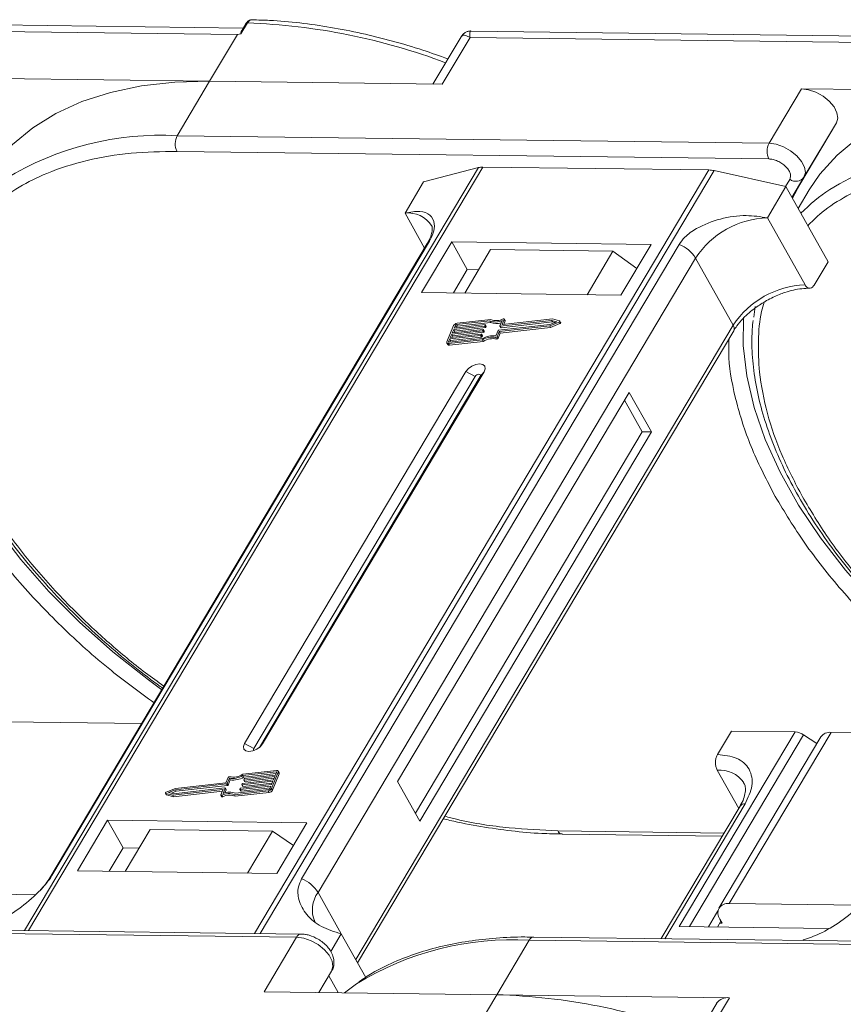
# Model space of a CAD drawing. Header units: millimetres. Extents: x -1595 to 486, y -108 to 1350.
# Tile 38 of 52: x -127 to -73, y 1064 to 1128. Entities that reach past the tile are written whole.
import ezdxf

# ---------------------------------------------------------------- set-up
doc = ezdxf.new("R2010")
doc.units = ezdxf.units.MM

msp = doc.modelspace()

# ---------------------------------------------------------------- linework, layer by layer
at = {"color": 7, "linetype": 'Continuous', "lineweight": 15}
for p, q in [((-151.251, 1127.665), (-112.719, 1127.169)), ((-112.348, 1127.587), (-151.179, 1128.087)), ((-112.058, 1127.926), (-112.488, 1127.203)), ((-112.176, 1127.875), (-112.437, 1127.436)), ((-112.719, 1127.169), (-114.528, 1124.127)), ((-112.488, 1127.203), (-112.719, 1127.169)), ((-98.161, 1127.023), (-99.995, 1123.94)), ((-99.384, 1123.932), (-97.575, 1126.974)), ((-97.575, 1126.974), (-59.042, 1126.478)), ((-58.671, 1126.896), (-97.502, 1127.396)), ((-114.528, 1124.127), (-129.673, 1124.322)), ((-116.639, 1120.578), (-114.528, 1124.127)), ((-114.528, 1124.127), (-99.384, 1123.932)), ((-75.996, 1123.631), (-78.107, 1120.082)), ((-60.852, 1123.436), (-75.996, 1123.631)), ((-73.723, 1121.421), (-76.109, 1117.408)), ((-75.834, 1117.872), (-73.723, 1121.421)), ((-78.107, 1120.082), (-116.639, 1120.578)), ((-116.652, 1119.556), (-78.12, 1119.06)), ((-97.035, 1118.5), (-126.592, 1068.806)), ((-126.321, 1068.803), (-96.743, 1118.533)), ((-82.021, 1118.344), (-111.599, 1068.613)), ((-111.243, 1068.608), (-81.686, 1118.303)), ((-100.602, 1117.561), (-97.035, 1118.5)), ((-96.743, 1118.533), (-82.021, 1118.344)), ((-81.686, 1118.303), (-77.008, 1117.257)), ((-101.808, 1115.533), (-100.602, 1117.561)), ((-76.756, 1117.734), (-77.036, 1117.264)), ((-76.616, 1116.557), (-75.834, 1117.872)), ((-76.615, 1116.557), (-76.109, 1117.408)), ((-76.109, 1117.408), (-76.588, 1116.508)), ((-78.214, 1115.229), (-77.008, 1117.257)), ((-77.008, 1117.257), (-74.268, 1112.368)), ((-75.487, 1117.04), (-76.208, 1115.829)), ((-101.808, 1115.533), (-100.533, 1113.258)), ((-75.763, 1110.855), (-78.214, 1115.229)), ((-100.357, 1113.555), (-124.934, 1072.233)), ((-124.792, 1072.386), (-100.215, 1113.708)), ((-83.964, 1113.499), (-108.541, 1072.177)), ((-98.765, 1113.655), (-100.725, 1110.359)), ((-85.788, 1113.488), (-98.765, 1113.655)), ((-98.765, 1113.655), (-97.756, 1111.853)), ((-87.748, 1110.192), (-85.788, 1113.488)), ((-96.234, 1113.162), (-97.923, 1110.323)), ((-88.271, 1113.06), (-96.234, 1113.162)), ((-89.96, 1110.221), (-88.271, 1113.06)), ((-88.271, 1113.06), (-86.712, 1111.934)), ((-107.471, 1071.286), (-82.894, 1112.607)), ((-80.443, 1108.233), (-82.894, 1112.607)), ((-75.173, 1110.847), (-74.268, 1112.368)), ((-97.756, 1111.853), (-98.66, 1110.333)), ((-97.019, 1111.844), (-97.756, 1111.853)), ((-100.725, 1110.359), (-87.748, 1110.192)), ((-79.019, 1109.458), (-79.106, 1108.747)), ((-96.294, 1108.514), (-98.459, 1108.269)), ((-96.223, 1108.606), (-98.422, 1108.357)), ((-98.401, 1108.166), (-96.237, 1108.411)), ((-96.237, 1108.411), (-96.294, 1108.514)), ((-95.627, 1108.189), (-95.486, 1108.53)), ((-92.267, 1108.547), (-95.608, 1108.17)), ((-95.55, 1108.067), (-92.21, 1108.445)), ((-95.348, 1108.61), (-95.479, 1108.29)), ((-92.209, 1108.638), (-95.461, 1108.271)), ((-95.384, 1108.279), (-95.29, 1108.507)), ((-95.29, 1108.532), (-95.348, 1108.634)), ((-95.348, 1108.61), (-95.29, 1108.507)), ((-92.39, 1108.196), (-91.784, 1108.437)), ((-92.377, 1108.282), (-91.931, 1108.459)), ((-92.333, 1108.093), (-91.726, 1108.334)), ((-91.931, 1108.459), (-92.267, 1108.547)), ((-92.21, 1108.445), (-92.267, 1108.547)), ((-92.21, 1108.445), (-92.064, 1108.406)), ((-91.75, 1108.518), (-92.209, 1108.638)), ((-91.784, 1108.437), (-91.726, 1108.334)), ((-91.676, 1108.403), (-91.733, 1108.506)), ((-80.443, 1108.233), (-105.02, 1066.911)), ((-104.9, 1066.698), (-80.412, 1107.871)), ((-98.643, 1108.206), (-99.08, 1107.145)), ((-96.759, 1107.871), (-98.769, 1107.644)), ((-98.732, 1107.732), (-96.722, 1107.959)), ((-98.641, 1107.953), (-98.732, 1107.732)), ((-98.711, 1107.541), (-96.701, 1107.768)), ((-96.632, 1108.18), (-98.641, 1107.953)), ((-98.584, 1107.85), (-98.641, 1107.953)), ((-98.627, 1107.744), (-98.584, 1107.85)), ((-98.605, 1108.042), (-96.595, 1108.269)), ((-98.532, 1108.218), (-98.605, 1108.042)), ((-98.584, 1107.85), (-96.574, 1108.077)), ((-98.475, 1108.115), (-98.532, 1108.218)), ((-98.5, 1108.053), (-98.475, 1108.115)), ((-98.459, 1108.269), (-98.401, 1108.166)), ((-96.701, 1107.768), (-96.759, 1107.871)), ((-96.704, 1107.94), (-96.722, 1107.896)), ((-96.664, 1107.793), (-96.722, 1107.896)), ((-96.646, 1107.85), (-96.704, 1107.953)), ((-96.646, 1107.837), (-96.704, 1107.94)), ((-96.664, 1107.793), (-96.646, 1107.837)), ((-96.574, 1108.077), (-96.632, 1108.18)), ((-96.577, 1108.25), (-96.595, 1108.206)), ((-96.537, 1108.103), (-96.595, 1108.206)), ((-96.519, 1108.159), (-96.577, 1108.262)), ((-96.519, 1108.147), (-96.577, 1108.25)), ((-96.537, 1108.103), (-96.519, 1108.147)), ((-95.894, 1107.537), (-95.754, 1107.879)), ((-95.811, 1107.483), (-95.67, 1107.825)), ((-95.753, 1107.38), (-95.613, 1107.722)), ((-95.717, 1107.904), (-92.377, 1108.282)), ((-95.67, 1107.825), (-92.39, 1108.196)), ((-95.613, 1107.722), (-95.67, 1107.825)), ((-95.627, 1108.176), (-95.569, 1108.073)), ((-95.613, 1107.722), (-92.333, 1108.093)), ((-95.55, 1108.067), (-95.608, 1108.17)), ((-95.469, 1108.271), (-95.479, 1108.29)), ((-92.333, 1108.093), (-92.39, 1108.196)), ((-99.08, 1107.07), (-99.022, 1106.967)), ((-98.896, 1107.334), (-98.969, 1107.157)), ((-98.969, 1107.157), (-98.947, 1107.119)), ((-98.968, 1107.031), (-96.769, 1107.279)), ((-98.91, 1106.928), (-98.968, 1107.031)), ((-98.931, 1107.119), (-96.767, 1107.364)), ((-98.91, 1106.928), (-96.711, 1107.176)), ((-96.886, 1107.561), (-98.896, 1107.334)), ((-98.838, 1107.231), (-98.896, 1107.334)), ((-98.882, 1107.125), (-98.838, 1107.231)), ((-98.86, 1107.422), (-96.85, 1107.65)), ((-98.769, 1107.644), (-98.86, 1107.422)), ((-98.838, 1107.231), (-96.828, 1107.458)), ((-98.711, 1107.541), (-98.769, 1107.644)), ((-98.755, 1107.434), (-98.711, 1107.541)), ((-96.828, 1107.458), (-96.886, 1107.561)), ((-96.831, 1107.631), (-96.849, 1107.587)), ((-96.792, 1107.484), (-96.849, 1107.587)), ((-96.773, 1107.54), (-96.831, 1107.643)), ((-96.773, 1107.528), (-96.831, 1107.631)), ((-96.792, 1107.484), (-96.773, 1107.528)), ((-96.711, 1107.176), (-96.769, 1107.279)), ((-95.907, 1107.434), (-95.849, 1107.331)), ((-95.753, 1107.38), (-95.811, 1107.483)), ((-97.842, 1105.213), (-112.257, 1080.977)), ((-111.077, 1080.962), (-96.662, 1105.198)), ((-97.842, 1105.213), (-97.247, 1104.899)), ((-96.662, 1105.198), (-96.911, 1104.895)), ((-97.247, 1104.899), (-111.662, 1080.663)), ((-111.285, 1080.727), (-96.911, 1104.895)), ((-87.211, 1103.85), (-102.289, 1078.499)), ((-85.769, 1101.277), (-87.211, 1103.85)), ((-86.359, 1101.284), (-87.512, 1103.343)), ((-101.135, 1076.44), (-86.359, 1101.284)), ((-100.847, 1075.925), (-85.769, 1101.277)), ((-85.769, 1101.277), (-86.359, 1101.284)), ((-118.955, 1082.285), (-127.75, 1082.398)), ((-76.414, 1081.737), (-83.953, 1069.062)), ((-83.287, 1069.054), (-75.857, 1081.546)), ((-81.466, 1080.27), (-80.562, 1081.791)), ((-74.738, 1081.417), (-81.372, 1070.262)), ((-80.707, 1070.553), (-74.073, 1081.707)), ((-80.562, 1081.791), (-76.414, 1081.737)), ((-75.001, 1080.975), (-75.857, 1081.546)), ((-65.278, 1081.594), (-74.073, 1081.707)), ((-111.662, 1080.663), (-112.257, 1080.977)), ((-111.077, 1080.962), (-111.23, 1080.775)), ((-110.207, 1079.137), (-112.372, 1078.892)), ((-112.314, 1078.789), (-112.372, 1078.892)), ((-110.171, 1079.225), (-112.37, 1078.976)), ((-112.314, 1078.789), (-110.199, 1079.028)), ((-110.279, 1078.833), (-112.289, 1078.606)), ((-112.253, 1078.695), (-110.243, 1078.922)), ((-110.495, 1078.05), (-110.059, 1079.111)), ((-110.438, 1077.947), (-110.002, 1079.008)), ((-110.37, 1078.612), (-110.279, 1078.833)), ((-110.243, 1078.922), (-110.17, 1079.099)), ((-110.177, 1079.082), (-110.207, 1079.137)), ((-110.001, 1079.083), (-110.059, 1079.186)), ((-110.059, 1079.111), (-110.002, 1079.008)), ((-81.479, 1079.248), (-80.085, 1076.76)), ((-113.422, 1078.352), (-116.762, 1077.974)), ((-113.468, 1078.431), (-116.748, 1078.06)), ((-116.704, 1077.871), (-113.364, 1078.249)), ((-113.328, 1078.773), (-113.468, 1078.431)), ((-113.364, 1078.249), (-113.422, 1078.352)), ((-113.244, 1078.719), (-113.385, 1078.377)), ((-113.327, 1078.274), (-113.385, 1078.377)), ((-113.327, 1078.274), (-113.187, 1078.616)), ((-113.187, 1078.616), (-113.244, 1078.719)), ((-110.534, 1078.214), (-112.544, 1077.987)), ((-112.507, 1078.076), (-110.497, 1078.303)), ((-112.435, 1078.316), (-112.417, 1078.36)), ((-112.435, 1078.303), (-112.377, 1078.2)), ((-110.406, 1078.524), (-112.416, 1078.297)), ((-112.359, 1078.194), (-112.416, 1078.297)), ((-112.38, 1078.385), (-110.37, 1078.612)), ((-112.359, 1078.194), (-110.454, 1078.409)), ((-112.308, 1078.625), (-112.29, 1078.669)), ((-112.308, 1078.613), (-112.25, 1078.51)), ((-112.231, 1078.503), (-112.289, 1078.606)), ((-112.231, 1078.503), (-110.326, 1078.719)), ((-110.606, 1078.038), (-110.534, 1078.214)), ((-110.497, 1078.303), (-110.406, 1078.524)), ((-102.289, 1078.499), (-100.847, 1075.925)), ((-117.405, 1077.75), (-117.348, 1077.647)), ((-117.388, 1077.738), (-116.93, 1077.617)), ((-117.331, 1077.635), (-117.388, 1077.738)), ((-116.748, 1078.06), (-117.355, 1077.819)), ((-117.331, 1077.635), (-116.872, 1077.514)), ((-116.762, 1077.974), (-117.208, 1077.797)), ((-117.208, 1077.797), (-116.871, 1077.708)), ((-117.017, 1077.747), (-116.704, 1077.871)), ((-116.93, 1077.617), (-113.678, 1077.985)), ((-116.872, 1077.514), (-116.93, 1077.617)), ((-116.872, 1077.514), (-113.697, 1077.874)), ((-116.871, 1077.708), (-113.531, 1078.086)), ((-116.704, 1077.871), (-116.762, 1077.974)), ((-113.791, 1077.646), (-113.659, 1077.966)), ((-113.791, 1077.621), (-113.733, 1077.519)), ((-113.67, 1077.512), (-113.728, 1077.615)), ((-113.663, 1077.958), (-113.678, 1077.985)), ((-113.512, 1078.067), (-113.652, 1077.725)), ((-113.537, 1077.763), (-113.454, 1077.964)), ((-113.454, 1077.977), (-113.512, 1078.08)), ((-113.512, 1078.067), (-113.454, 1077.964)), ((-112.915, 1077.65), (-110.716, 1077.899)), ((-112.915, 1077.65), (-112.858, 1077.547)), ((-112.858, 1077.547), (-110.659, 1077.796)), ((-112.844, 1077.742), (-110.68, 1077.987)), ((-112.562, 1078.006), (-112.544, 1078.05)), ((-112.562, 1077.994), (-112.505, 1077.891)), ((-112.486, 1077.884), (-112.544, 1077.987)), ((-112.486, 1077.884), (-110.581, 1078.1)), ((-110.716, 1077.899), (-110.659, 1077.796)), ((-110.438, 1077.947), (-110.495, 1078.05)), ((-79.997, 1076.908), (-85.133, 1068.272)), ((-84.889, 1068.269), (-79.664, 1077.053)), ((-121.171, 1075.983), (-123.131, 1072.688)), ((-108.194, 1075.816), (-121.171, 1075.983)), ((-120.161, 1074.182), (-121.171, 1075.983)), ((-110.154, 1072.521), (-108.194, 1075.816)), ((-118.406, 1075.386), (-120.034, 1072.648)), ((-118.406, 1075.386), (-110.443, 1075.283)), ((-112.071, 1072.545), (-110.443, 1075.283)), ((-110.443, 1075.283), (-109.074, 1074.336)), ((-81.04, 1075.154), (-91.854, 1075.293)), ((-91.562, 1075.078), (-81.165, 1074.944)), ((-120.161, 1074.182), (-121.066, 1072.661)), ((-119.129, 1074.169), (-120.161, 1074.182)), ((-123.131, 1072.688), (-110.154, 1072.521)), ((-125.857, 1071.134), (-134.384, 1071.244)), ((-107.471, 1071.286), (-105.957, 1068.584)), ((-72.18, 1070.443), (-80.707, 1070.553)), ((-81.438, 1070.074), (-82.054, 1069.038)), ((-81.238, 1069.41), (-81.464, 1069.03)), ((-81.166, 1069.282), (-81.314, 1069.284)), ((-81.31, 1069.539), (-81.166, 1069.282)), ((-147.398, 1068.862), (-108.866, 1068.366)), ((-108.568, 1068.574), (-147.1, 1069.07)), ((-105.957, 1068.584), (-106.642, 1067.433)), ((-105.957, 1068.584), (-104.369, 1065.749)), ((-83.953, 1069.062), (-74.239, 1068.937)), ((-108.866, 1068.366), (-110.977, 1064.817)), ((-95.832, 1064.622), (-93.721, 1068.171)), ((-93.721, 1068.171), (-55.189, 1067.675)), ((-54.891, 1067.883), (-93.424, 1068.379)), ((-75.9, 1068.154), (-75.875, 1068.197)), ((-106.592, 1066.156), (-107.416, 1064.771)), ((-107.416, 1064.771), (-106.592, 1066.156)), ((-106.771, 1065.856), (-106.155, 1064.755)), ((-110.977, 1064.817), (-95.832, 1064.622)), ((-95.832, 1064.622), (-97.641, 1061.58)), ((-80.687, 1064.427), (-95.832, 1064.622)), ((-81.519, 1064.064), (-83.574, 1060.609)), ((-82.497, 1061.385), (-80.687, 1064.427))]:
    msp.add_line(p, q, dxfattribs=at)
at = {"color": 7, "linetype": 'Continuous', "lineweight": 15, "flags": 128}
for points in [[(-114.528, 1124.127), (-116.804, 1124.065), (-118.959, 1123.822), (-120.976, 1123.399), (-122.839, 1122.8), (-124.533, 1122.029), (-126.044, 1121.092), (-127.36, 1119.998), (-128.471, 1118.755), (-129.164, 1117.731)], [(-73.723, 1121.421), (-73.635, 1121.721), (-73.689, 1122.074), (-73.879, 1122.451), (-74.189, 1122.819), (-74.593, 1123.146), (-75.056, 1123.403), (-75.537, 1123.57), (-75.996, 1123.631)], [(-60.852, 1123.436), (-63.127, 1123.375), (-65.282, 1123.132), (-67.299, 1122.709), (-69.162, 1122.109), (-70.856, 1121.338), (-72.367, 1120.402), (-73.684, 1119.307), (-74.795, 1118.064), (-75.487, 1117.04)], [(-75.834, 1117.872), (-75.746, 1118.172), (-75.799, 1118.525), (-75.989, 1118.902), (-76.3, 1119.27), (-76.704, 1119.597), (-77.166, 1119.854), (-77.648, 1120.021), (-78.107, 1120.082)], [(-100.357, 1113.555), (-100.298, 1113.634), (-100.215, 1113.708)], [(-117.647, 1084.485), (-118.515, 1085.123), (-120.825, 1086.958), (-122.991, 1088.887), (-124.994, 1090.894), (-126.818, 1092.96), (-128.447, 1095.069), (-129.867, 1097.202), (-131.066, 1099.341), (-132.033, 1101.469), (-132.761, 1103.566), (-133.243, 1105.615), (-133.475, 1107.599), (-133.46, 1109.433)], [(-95.411, 1108.641), (-95.396, 1108.646), (-95.382, 1108.648), (-95.369, 1108.647), (-95.358, 1108.644), (-95.351, 1108.638), (-95.346, 1108.63), (-95.345, 1108.62), (-95.348, 1108.61)], [(-91.75, 1108.518), (-91.739, 1108.513), (-91.732, 1108.505), (-91.73, 1108.494), (-91.733, 1108.481), (-91.741, 1108.468), (-91.753, 1108.456), (-91.767, 1108.445), (-91.784, 1108.437)], [(-91.726, 1108.334), (-91.71, 1108.342), (-91.695, 1108.353), (-91.683, 1108.365), (-91.676, 1108.378), (-91.673, 1108.391), (-91.675, 1108.402), (-91.676, 1108.403)], [(-63.97, 1083.794), (-64.838, 1084.432), (-67.148, 1086.267), (-69.314, 1088.197), (-71.317, 1090.203), (-73.141, 1092.269), (-74.77, 1094.378), (-76.19, 1096.511), (-77.389, 1098.651), (-78.356, 1100.778), (-79.084, 1102.875), (-79.566, 1104.924), (-79.798, 1106.908), (-79.783, 1108.742)], [(-96.722, 1107.959), (-96.717, 1107.959), (-96.712, 1107.959), (-96.709, 1107.957), (-96.705, 1107.955), (-96.703, 1107.952), (-96.702, 1107.949), (-96.703, 1107.945), (-96.704, 1107.94)], [(-96.595, 1108.269), (-96.59, 1108.269), (-96.585, 1108.268), (-96.581, 1108.267), (-96.578, 1108.265), (-96.576, 1108.262), (-96.575, 1108.258), (-96.575, 1108.254), (-96.577, 1108.25)], [(-95.608, 1108.17), (-95.613, 1108.169), (-95.618, 1108.17), (-95.622, 1108.172), (-95.625, 1108.174), (-95.627, 1108.177), (-95.628, 1108.18), (-95.628, 1108.184), (-95.627, 1108.189)], [(-95.479, 1108.29), (-95.481, 1108.285), (-95.481, 1108.281), (-95.48, 1108.278), (-95.478, 1108.275), (-95.475, 1108.273), (-95.471, 1108.271), (-95.466, 1108.27), (-95.461, 1108.271)], [(-98.968, 1107.031), (-98.999, 1107.03), (-99.027, 1107.034), (-99.051, 1107.043), (-99.069, 1107.056), (-99.082, 1107.074), (-99.088, 1107.095), (-99.087, 1107.119), (-99.08, 1107.145)], [(-98.969, 1107.157), (-98.971, 1107.149), (-98.971, 1107.141), (-98.969, 1107.134), (-98.965, 1107.128), (-98.959, 1107.123), (-98.951, 1107.12), (-98.942, 1107.119), (-98.931, 1107.119)], [(-96.85, 1107.65), (-96.844, 1107.65), (-96.84, 1107.649), (-96.836, 1107.648), (-96.833, 1107.645), (-96.831, 1107.643), (-96.83, 1107.639), (-96.83, 1107.635), (-96.831, 1107.631)], [(-96.662, 1105.198), (-96.592, 1105.393), (-96.622, 1105.559), (-96.748, 1105.671), (-96.951, 1105.713), (-97.199, 1105.677), (-97.456, 1105.57), (-97.682, 1105.407), (-97.842, 1105.213)], [(-96.911, 1104.895), (-96.891, 1104.95), (-96.899, 1104.998), (-96.935, 1105.03), (-96.993, 1105.041), (-97.064, 1105.031), (-97.137, 1105.001), (-97.201, 1104.954), (-97.247, 1104.899)], [(-112.257, 1080.977), (-112.327, 1080.783), (-112.297, 1080.617), (-112.171, 1080.504), (-111.968, 1080.463), (-111.72, 1080.499), (-111.463, 1080.606), (-111.237, 1080.769), (-111.077, 1080.962)], [(-111.662, 1080.663), (-111.682, 1080.608), (-111.673, 1080.56), (-111.637, 1080.528), (-111.634, 1080.527)], [(-110.17, 1079.099), (-110.168, 1079.107), (-110.167, 1079.115), (-110.169, 1079.122), (-110.173, 1079.128), (-110.18, 1079.133), (-110.188, 1079.136), (-110.197, 1079.137), (-110.207, 1079.137)], [(-110.171, 1079.225), (-110.14, 1079.226), (-110.112, 1079.222), (-110.088, 1079.213), (-110.069, 1079.2), (-110.057, 1079.182), (-110.051, 1079.161), (-110.052, 1079.137), (-110.059, 1079.111)], [(-112.416, 1078.297), (-112.422, 1078.296), (-112.426, 1078.297), (-112.43, 1078.299), (-112.433, 1078.301), (-112.435, 1078.304), (-112.436, 1078.307), (-112.436, 1078.311), (-112.435, 1078.316)], [(-112.289, 1078.606), (-112.294, 1078.606), (-112.299, 1078.607), (-112.303, 1078.608), (-112.306, 1078.61), (-112.308, 1078.613), (-112.309, 1078.617), (-112.309, 1078.621), (-112.308, 1078.625)], [(-117.388, 1077.738), (-117.399, 1077.743), (-117.406, 1077.751), (-117.408, 1077.762), (-117.405, 1077.775), (-117.398, 1077.788), (-117.386, 1077.8), (-117.371, 1077.811), (-117.355, 1077.819)], [(-117.348, 1077.647), (-117.342, 1077.64), (-117.331, 1077.635)], [(-113.728, 1077.615), (-113.742, 1077.61), (-113.757, 1077.608), (-113.77, 1077.609), (-113.78, 1077.612), (-113.788, 1077.618), (-113.793, 1077.626), (-113.794, 1077.635), (-113.791, 1077.646)], [(-113.659, 1077.966), (-113.658, 1077.971), (-113.658, 1077.975), (-113.659, 1077.978), (-113.661, 1077.981), (-113.664, 1077.983), (-113.668, 1077.985), (-113.673, 1077.985), (-113.678, 1077.985)], [(-113.531, 1078.086), (-113.525, 1078.086), (-113.521, 1078.086), (-113.517, 1078.084), (-113.514, 1078.082), (-113.512, 1078.079), (-113.511, 1078.075), (-113.511, 1078.072), (-113.512, 1078.067)], [(-112.544, 1077.987), (-112.549, 1077.987), (-112.553, 1077.988), (-112.557, 1077.989), (-112.56, 1077.991), (-112.563, 1077.994), (-112.564, 1077.998), (-112.563, 1078.002), (-112.562, 1078.006)], [(-113.733, 1077.519), (-113.73, 1077.515), (-113.723, 1077.509), (-113.712, 1077.506), (-113.699, 1077.505), (-113.685, 1077.507), (-113.67, 1077.512)], [(-91.562, 1075.078), (-91.562, 1075.078), (-91.571, 1075.078)], [(-124.935, 1072.23), (-124.875, 1072.312), (-124.792, 1072.386)], [(-108.866, 1068.366), (-108.407, 1068.305), (-107.925, 1068.139), (-107.462, 1067.881), (-107.058, 1067.554), (-106.748, 1067.187), (-106.558, 1066.81), (-106.505, 1066.456), (-106.592, 1066.156)], [(-93.424, 1068.379), (-93.424, 1068.379), (-93.415, 1068.379)], [(-105.748, 1064.75), (-105.237, 1065.137), (-104.967, 1065.326)]]:
    msp.add_lwpolyline(points, dxfattribs=at)
at = {"color": 7, "linetype": 'Continuous', "lineweight": 15}
for centre, radius, start, end in [((-112.075, 1127.801), 0.126, 82.49156, 144.10364), ((-113.586, 1086.983), 40.971, 69.39348, 87.86352), ((-117.696, 1101.089), 19.517, 86.89523, 121.269), ((-115.66, 1120.054), 1.11, 151.86538, 206.65442), ((-77.128, 1119.558), 1.11, 151.86538, 206.65442), ((-64.02, 1100.398), 19.517, 86.89523, 121.269), ((-96.767, 1117.435), 1.098, 88.72031, 104.14409), ((-82.052, 1116.706), 1.638, 77.08998, 88.8989), ((-76.365, 1118.274), 0.666, 234.0762, 322.90297), ((-67.518, 1107.153), 11.94, 123.74678, 135.50714), ((-101.601, 1113.727), 1.817, 33.1952, 96.53301), ((-78.024, 1109.402), 5.83, 91.86957, 146.65022), ((-84.773, 1111.439), 2.213, 31.86898, 68.55124), ((-75.573, 1105.027), 5.83, 91.86957, 146.65022), ((-98.39, 1108.073), 0.287, 96.59253, 152.29321), ((-95.91, 1109.482), 1.042, 248.35959, 294.01857), ((-95.863, 1109.329), 0.991, 247.84687, 288.77105), ((-95.853, 1109.474), 0.943, 246.89164, 297.97103), ((-95.315, 1108.519), 0.0276, 333.09852, 26.5741), ((-98.448, 1108.174), 0.0955, 96.59253, 152.29321), ((-98.39, 1108.071), 0.0955, 96.59253, 152.29321), ((-96.764, 1107.918), 0.0478, 276.59253, 332.29321), ((-96.707, 1107.815), 0.0478, 276.59253, 332.29321), ((-96.658, 1107.844), 0.0138, 333.02121, 26.65141), ((-96.637, 1108.228), 0.0478, 276.59253, 332.29321), ((-96.579, 1108.125), 0.0478, 276.59253, 332.29321), ((-96.531, 1108.153), 0.0138, 333.02121, 26.65141), ((-95.712, 1107.857), 0.0478, 96.59253, 152.29321), ((-95.555, 1108.085), 0.0183, 217.91724, 283.38081), ((-80.721, 1108.026), 0.346, 333.31625, 36.51573), ((-96.891, 1107.609), 0.0478, 276.59253, 332.29321), ((-96.834, 1107.506), 0.0478, 276.59253, 332.29321), ((-96.786, 1107.534), 0.0138, 333.02121, 26.65141), ((-96.146, 1106.293), 1.167, 78.13867, 122.23452), ((-96.077, 1106.175), 1.375, 82.36132, 120.10827), ((-96.089, 1106.19), 1.167, 78.13867, 122.23452), ((-95.892, 1107.523), 0.0903, 260.49805, 333.59787), ((-95.834, 1107.42), 0.0903, 260.49805, 333.59787), ((-98.935, 1107.035), 0.11, 217.91724, 283.38081), ((-76.469, 1080.669), 1.07, 55.09609, 87.03844), ((-74.154, 1080.985), 0.727, 83.64232, 143.56702), ((-113.247, 1078.733), 0.0903, 80.49805, 153.59787), ((-113.062, 1080.081), 1.375, 262.36132, 300.10827), ((-112.992, 1079.963), 1.167, 258.13867, 302.23452), ((-110.075, 1079.046), 0.0826, 333.02121, 26.65141), ((-81.317, 1077.345), 1.91, 35.13686, 94.86934), ((-113.427, 1078.399), 0.0478, 276.59253, 332.29321), ((-113.369, 1078.296), 0.0478, 276.59253, 332.29321), ((-113.004, 1079.978), 1.375, 262.36132, 300.10827), ((-112.374, 1078.338), 0.0478, 96.59253, 152.29321), ((-112.363, 1078.211), 0.0183, 217.91724, 283.38081), ((-112.247, 1078.647), 0.0478, 96.59253, 152.29321), ((-112.236, 1078.521), 0.0183, 217.91724, 283.38081), ((-113.285, 1076.782), 0.943, 66.89164, 117.97103), ((-113.228, 1076.679), 0.943, 66.89164, 117.97103), ((-113.228, 1076.774), 1.042, 68.35959, 114.01857), ((-113.467, 1077.971), 0.0138, 333.02121, 26.65141), ((-112.502, 1078.028), 0.0478, 96.59253, 152.29321), ((-112.49, 1077.902), 0.0183, 217.91724, 283.38081), ((-110.749, 1078.183), 0.287, 276.59253, 332.29321), ((-110.691, 1078.082), 0.0955, 276.59253, 332.29321), ((-110.691, 1078.08), 0.287, 276.59253, 332.29321), ((-79.705, 1076.692), 0.363, 83.64232, 143.56702), ((-91.519, 1075.442), 0.367, 203.79329, 261.81678), ((-109.35, 1070.117), 2.213, 31.86898, 68.55124), ((-105.933, 1070.154), 1.909, 143.64522, 203.44279), ((-80.816, 1069.932), 0.631, 80.05661, 218.47393), ((-108.548, 1068.229), 0.346, 93.05406, 156.53827), ((-94.783, 1048.722), 19.479, 86.87659, 121.52214), ((-93.392, 1068.017), 0.363, 94.95278, 154.87747), ((-97.096, 1023.894), 40.748, 69.35834, 88.22275), ((-80.798, 1063.546), 0.888, 82.87283, 144.3365)]:
    msp.add_arc(centre, radius, start, end, dxfattribs=at)
for points, knots in [([(-111.759, 1128.134), (-111.799, 1128.131), (-111.879, 1128.125), (-111.994, 1128.071), (-112.098, 1127.989), (-112.151, 1127.913), (-112.176, 1127.875)], [0, 0, 0, 0, 0.254858, 0.509073, 0.758744, 1, 1, 1, 1]), ([(-111.751, 1128.13), (-111.768, 1128.131), (-111.836, 1128.135), (-111.949, 1128.078), (-112.024, 1127.974), (-112.058, 1127.926)], [0, 0, 0, 0, 0.1530543, 0.607068, 1, 1, 1, 1]), ([(-99.018, 1125.582), (-99.559, 1125.775), (-100.764, 1126.204), (-102.643, 1126.757), (-104.652, 1127.259), (-106.666, 1127.656), (-108.664, 1127.938), (-110.368, 1128.098), (-111.377, 1128.113), (-111.752, 1128.119)], [0, 0, 0, 0, 0.123694, 0.275342, 0.43003, 0.586973, 0.745611, 0.905547, 1, 1, 1, 1]), ([(-112.488, 1127.203), (-112.489, 1127.203), (-112.491, 1127.203), (-112.493, 1127.204), (-112.497, 1127.208), (-112.5, 1127.228), (-112.487, 1127.313), (-112.478, 1127.397), (-112.437, 1127.435), (-112.436, 1127.436)], [0, 0, 0, 0, 0.007214, 0.014412, 0.026801, 0.065603, 0.248401, 0.979877, 1, 1, 1, 1]), ([(-97.505, 1127.396), (-97.56, 1127.393), (-97.678, 1127.387), (-97.858, 1127.321), (-98.035, 1127.203), (-98.119, 1127.082), (-98.162, 1127.02)], [0, 0, 0, 0, 0.212442, 0.455273, 0.721982, 1, 1, 1, 1]), ([(-97.575, 1126.974), (-97.676, 1127.025), (-97.878, 1127.126), (-98.073, 1127.14), (-98.124, 1127.047), (-98.143, 1127.012)], [0, 0, 0, 0, 0.384879, 0.766722, 1, 1, 1, 1]), ([(-97.503, 1127.388), (-97.506, 1127.39), (-97.552, 1127.428), (-97.593, 1127.298), (-97.581, 1127.082), (-97.575, 1126.974)], [0, 0, 0, 0, 0.038208, 0.516776, 1, 1, 1, 1]), ([(-129.258, 1115.402), (-129.016, 1115.649), (-128.344, 1116.337), (-126.961, 1117.254), (-124.988, 1118.244), (-122.564, 1119.008), (-119.724, 1119.5), (-117.666, 1119.538), (-116.652, 1119.556)], [0, 0, 0, 0, 0.089262, 0.24819, 0.407138, 0.610435, 0.808191, 1, 1, 1, 1]), ([(-78.12, 1119.06), (-78.032, 1119.053), (-77.851, 1119.038), (-77.553, 1118.932), (-77.27, 1118.775), (-77.027, 1118.577), (-76.838, 1118.355), (-76.722, 1118.124), (-76.686, 1117.905), (-76.733, 1117.79), (-76.756, 1117.734)], [0, 0, 0, 0, 0.12225, 0.25, 0.37775, 0.5, 0.62225, 0.75, 0.87775, 1, 1, 1, 1]), ([(-75.581, 1114.711), (-75.34, 1114.958), (-74.667, 1115.646), (-73.285, 1116.563), (-71.311, 1117.553), (-68.888, 1118.318), (-66.047, 1118.809), (-63.989, 1118.847), (-62.976, 1118.865)], [0, 0, 0, 0, 0.089262, 0.24819, 0.407138, 0.610435, 0.808191, 1, 1, 1, 1]), ([(-100.215, 1113.708), (-100.129, 1113.875), (-99.91, 1114.304), (-99.865, 1114.924), (-100.134, 1115.45), (-100.791, 1115.716), (-101.467, 1115.594), (-101.808, 1115.533)], [0, 0, 0, 0, 0.111335, 0.286497, 0.521289, 0.758582, 1, 1, 1, 1]), ([(-78.214, 1115.229), (-78.667, 1115.298), (-79.651, 1115.447), (-81.292, 1115.212), (-82.663, 1114.667), (-83.562, 1114.047), (-83.847, 1113.657), (-83.964, 1113.499)], [0, 0, 0, 0, 0.222481, 0.483081, 0.73977, 0.893878, 1, 1, 1, 1]), ([(-100.082, 1114.725), (-100.082, 1114.724), (-100.051, 1114.686), (-100.037, 1114.617), (-100.027, 1114.373), (-100.119, 1114.035), (-100.233, 1113.745), (-100.349, 1113.573), (-100.363, 1113.554)], [0, 0, 0, 0, 0.005744, 0.306611, 0.531667, 0.753453, 0.971797, 1, 1, 1, 1]), ([(-78.267, 1109.837), (-77.988, 1109.98), (-77.595, 1110.182), (-77.005, 1110.393), (-76.518, 1110.529), (-75.969, 1110.626), (-75.638, 1110.634), (-75.471, 1110.639)], [0, 0, 0, 0, 0.294099, 0.412703, 0.605791, 0.800293, 1, 1, 1, 1]), ([(-75.173, 1110.847), (-75.21, 1110.796), (-75.284, 1110.693), (-75.424, 1110.63), (-75.566, 1110.646), (-75.683, 1110.73), (-75.74, 1110.819), (-75.763, 1110.855)], [0, 0, 0, 0, 0.214694, 0.429388, 0.644082, 0.858775, 1, 1, 1, 1]), ([(-80.401, 1107.872), (-80.339, 1107.976), (-80.18, 1108.243), (-79.836, 1108.64), (-79.423, 1109.034), (-78.924, 1109.438), (-78.518, 1109.684), (-78.267, 1109.837)], [0, 0, 0, 0, 0.149323, 0.380846, 0.555425, 0.724977, 1, 1, 1, 1]), ([(-75.94, 1097.06), (-76.408, 1097.959), (-77.358, 1099.786), (-78.282, 1102.516), (-78.769, 1105.012), (-78.837, 1107.216), (-78.718, 1108.738), (-78.479, 1109.534), (-78.417, 1109.74)], [0, 0, 0, 0, 0.198524, 0.403205, 0.613647, 0.778148, 0.942668, 1, 1, 1, 1]), ([(-132.828, 1109.235), (-132.862, 1108.849), (-132.943, 1107.93), (-132.854, 1106.407), (-132.595, 1104.691), (-132.149, 1102.936), (-131.528, 1101.155), (-130.734, 1099.359), (-129.776, 1097.559), (-128.66, 1095.768), (-127.397, 1093.996), (-125.996, 1092.257), (-124.473, 1090.564), (-122.847, 1088.934), (-121.154, 1087.394), (-119.449, 1085.987), (-118.257, 1085.065), (-117.638, 1084.626), (-117.585, 1084.589)], [0, 0, 0, 0, 0.0503207, 0.1196233, 0.1889785, 0.2583344, 0.327647, 0.3968804, 0.4659963, 0.5349555, 0.6037094, 0.6721769, 0.7402153, 0.8075512, 0.8735932, 0.9367934, 0.9945952, 1, 1, 1, 1]), ([(-79.152, 1108.545), (-79.186, 1108.158), (-79.266, 1107.239), (-79.177, 1105.716), (-78.919, 1104), (-78.473, 1102.245), (-77.851, 1100.464), (-77.058, 1098.668), (-76.099, 1096.868), (-74.984, 1095.077), (-73.72, 1093.305), (-72.319, 1091.566), (-70.796, 1089.873), (-69.17, 1088.244), (-67.477, 1086.703), (-65.772, 1085.296), (-64.58, 1084.374), (-63.961, 1083.935), (-63.908, 1083.898)], [0, 0, 0, 0, 0.050321, 0.119623, 0.188978, 0.258334, 0.327647, 0.39688, 0.465996, 0.534955, 0.603709, 0.672177, 0.740215, 0.807551, 0.873593, 0.936793, 0.994595, 1, 1, 1, 1]), ([(-80.713, 1107.364), (-80.726, 1106.952), (-80.769, 1105.62), (-80.275, 1103.192), (-79.308, 1100.162), (-78.241, 1098.106), (-77.71, 1097.083)], [0, 0, 0, 0, 0.131047, 0.423394, 0.71326, 1, 1, 1, 1]), ([(-131.387, 1097.774), (-130.774, 1096.758), (-129.532, 1094.698), (-127.094, 1091.618), (-124.229, 1088.594), (-121.234, 1085.891), (-119.088, 1084.326), (-118.148, 1083.642)], [0, 0, 0, 0, 0.202029, 0.409492, 0.620744, 0.833942, 1, 1, 1, 1]), ([(-117.504, 1084.724), (-117.905, 1085.009), (-119.153, 1085.896), (-121.095, 1087.522), (-123.512, 1089.758), (-125.835, 1092.277), (-127.979, 1095.023), (-129.077, 1096.851), (-129.617, 1097.751)], [0, 0, 0, 0, 0.076289, 0.237481, 0.398693, 0.604886, 0.805459, 1, 1, 1, 1]), ([(-77.71, 1097.083), (-77.097, 1096.067), (-75.856, 1094.007), (-73.417, 1090.927), (-70.553, 1087.903), (-67.557, 1085.2), (-65.411, 1083.636), (-64.472, 1082.951)], [0, 0, 0, 0, 0.202029, 0.409492, 0.620744, 0.833942, 1, 1, 1, 1]), ([(-63.828, 1084.033), (-64.229, 1084.318), (-65.477, 1085.206), (-67.418, 1086.831), (-69.835, 1089.067), (-72.158, 1091.586), (-74.303, 1094.332), (-75.4, 1096.16), (-75.94, 1097.06)], [0, 0, 0, 0, 0.076289, 0.237481, 0.398693, 0.604886, 0.805459, 1, 1, 1, 1]), ([(-81.466, 1080.27), (-81.497, 1080.207), (-81.558, 1080.082), (-81.599, 1079.841), (-81.594, 1079.596), (-81.549, 1079.39), (-81.499, 1079.288), (-81.479, 1079.248)], [0, 0, 0, 0, 0.214694, 0.429388, 0.644082, 0.858775, 1, 1, 1, 1]), ([(-79.664, 1077.053), (-79.476, 1077.453), (-79.188, 1078.067), (-79.208, 1078.811), (-79.382, 1079.324), (-79.73, 1079.741), (-80.353, 1080.147), (-81.028, 1080.221), (-81.466, 1080.27)], [0, 0, 0, 0, 0.239457, 0.368361, 0.5, 0.631639, 0.760543, 1, 1, 1, 1]), ([(-79.768, 1078.433), (-79.731, 1078.369), (-79.649, 1078.226), (-79.63, 1077.913), (-79.712, 1077.508), (-79.841, 1077.161), (-79.976, 1076.955), (-80.008, 1076.907)], [0, 0, 0, 0, 0.209538, 0.461851, 0.698708, 0.93023, 1, 1, 1, 1]), ([(-91.854, 1075.293), (-92.904, 1075.344), (-95.036, 1075.445), (-97.535, 1075.804), (-98.964, 1076.178), (-99.222, 1076.245)], [0, 0, 0, 0, 0.442982, 0.899702, 1, 1, 1, 1]), ([(-99.318, 1076.083), (-99.176, 1076.047), (-98.354, 1075.839), (-96.866, 1075.565), (-94.866, 1075.275), (-93.091, 1075.113), (-92.013, 1075.097), (-91.569, 1075.091)], [0, 0, 0, 0, 0.052717, 0.30573, 0.561476, 0.819314, 1, 1, 1, 1]), ([(-129.551, 1068.888), (-129.202, 1069.004), (-128.443, 1069.257), (-127.117, 1070.053), (-125.965, 1070.991), (-125.178, 1071.809), (-124.904, 1072.219), (-124.792, 1072.386)], [0, 0, 0, 0, 0.222481, 0.483081, 0.73977, 0.893878, 1, 1, 1, 1]), ([(-124.939, 1072.232), (-125.018, 1072.104), (-125.187, 1071.83), (-125.453, 1071.544), (-125.594, 1071.392)], [0, 0, 0, 0, 0.467677, 1, 1, 1, 1]), ([(-108.541, 1072.177), (-108.621, 1072.001), (-108.828, 1071.548), (-108.752, 1070.713), (-108.268, 1069.804), (-107.31, 1069), (-106.411, 1068.723), (-105.957, 1068.584)], [0, 0, 0, 0, 0.111335, 0.286497, 0.521289, 0.758582, 1, 1, 1, 1]), ([(-75.875, 1068.197), (-75.525, 1068.313), (-74.766, 1068.566), (-73.44, 1069.363), (-72.289, 1070.3), (-71.501, 1071.118), (-71.227, 1071.528), (-71.115, 1071.695)], [0, 0, 0, 0, 0.222481, 0.483081, 0.73977, 0.893878, 1, 1, 1, 1]), ([(-107.456, 1068.238), (-107.654, 1068.337), (-107.929, 1068.474), (-108.308, 1068.561), (-108.477, 1068.563), (-108.567, 1068.565)], [0, 0, 0, 0, 0.5471087, 0.7598003, 1, 1, 1, 1]), ([(-106.595, 1066.165), (-106.587, 1066.175), (-106.477, 1066.304), (-106.417, 1066.657), (-106.467, 1067.096), (-106.641, 1067.464), (-106.864, 1067.766), (-107.133, 1068.028), (-107.353, 1068.171), (-107.456, 1068.238)], [0, 0, 0, 0, 0.0163928, 0.2107176, 0.4137377, 0.5719294, 0.7055117, 0.8614773, 1, 1, 1, 1]), ([(-93.417, 1068.366), (-93.612, 1068.372), (-94.455, 1068.399), (-95.88, 1068.321), (-97.682, 1068.128), (-99.398, 1067.798), (-101.027, 1067.344), (-102.551, 1066.755), (-103.825, 1066.132), (-104.53, 1065.653), (-104.813, 1065.46)], [0, 0, 0, 0, 0.042725, 0.184157, 0.326261, 0.469019, 0.612495, 0.756832, 0.902269, 1, 1, 1, 1])]:
    msp.add_open_spline(points, degree=3, knots=knots, dxfattribs=at)

doc.saveas('drawing.dxf')
